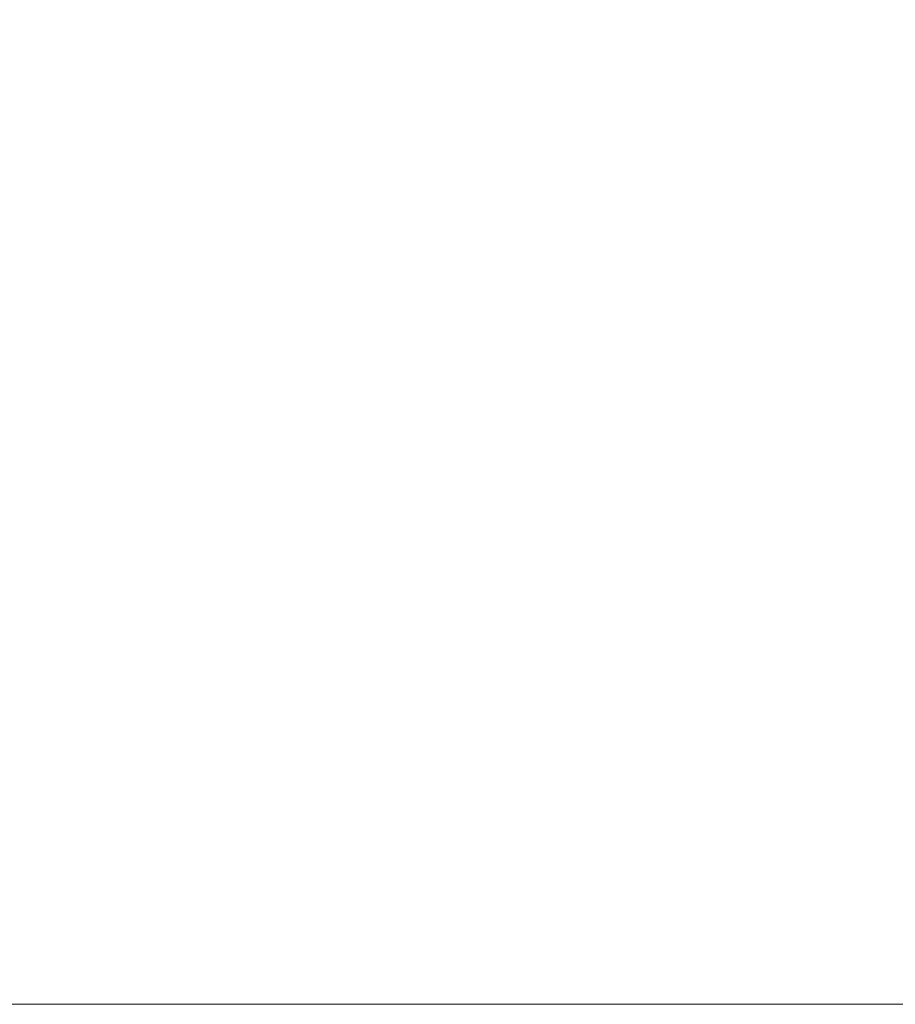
# Model space of a CAD drawing. Extents: x 2147430 to 2149265, y 2147284 to 2147537.
# Tile 5 of 10: x 2147607 to 2147685, y 2147284 to 2147372. Entities that reach past the tile are written whole.
import ezdxf
from ezdxf.enums import TextEntityAlignment as Align

# ---------------------------------------------------------------- set-up
doc = ezdxf.new("R2010")
doc.units = 0
doc.header["$MEASUREMENT"] = 0
doc.layers.add('B_ANNO_NOPLOT', color=47, linetype='Continuous', lineweight=18, plot=False)
doc.layers.add('B_ANNO_TEXT', color=7, linetype='Continuous', lineweight=18)
doc.styles.add('Annotative', font='calibri.ttf', dxfattribs={"height": 0.0625})

# ---------------------------------------------------------------- blocks, each defined once
blk = doc.blocks.new('*U161')
at = {"layer": 'B_ANNO_NOPLOT', "flags": 128}
blk.add_lwpolyline([(2147429.679, 2147284.453), (2147429.679, 2147536.453), (2147753.607, 2147536.453), (2147753.607, 2147523.308), (2147807.679, 2147523.308), (2147807.679, 2147324.953), (2147746.25, 2147324.953), (2147746.25, 2147284.453)], close=True, dxfattribs=at)
at = {"layer": 'B_ANNO_TEXT', "style": 'Annotative'}
for tag, p in [('BN1', (2147751.653, 2147489.081)), ('BN2', (2147751.653, 2147485.451)), ('BN3', (2147751.653, 2147481.823))]:
    blk.add_attdef(tag, text='', height=1.5, dxfattribs=at).set_placement(p, align=Align.MIDDLE_CENTER)

msp = doc.modelspace()

# ---------------------------------------------------------------- block references
msp.add_blockref('*U161', (0, 0))

doc.saveas('drawing.dxf')
